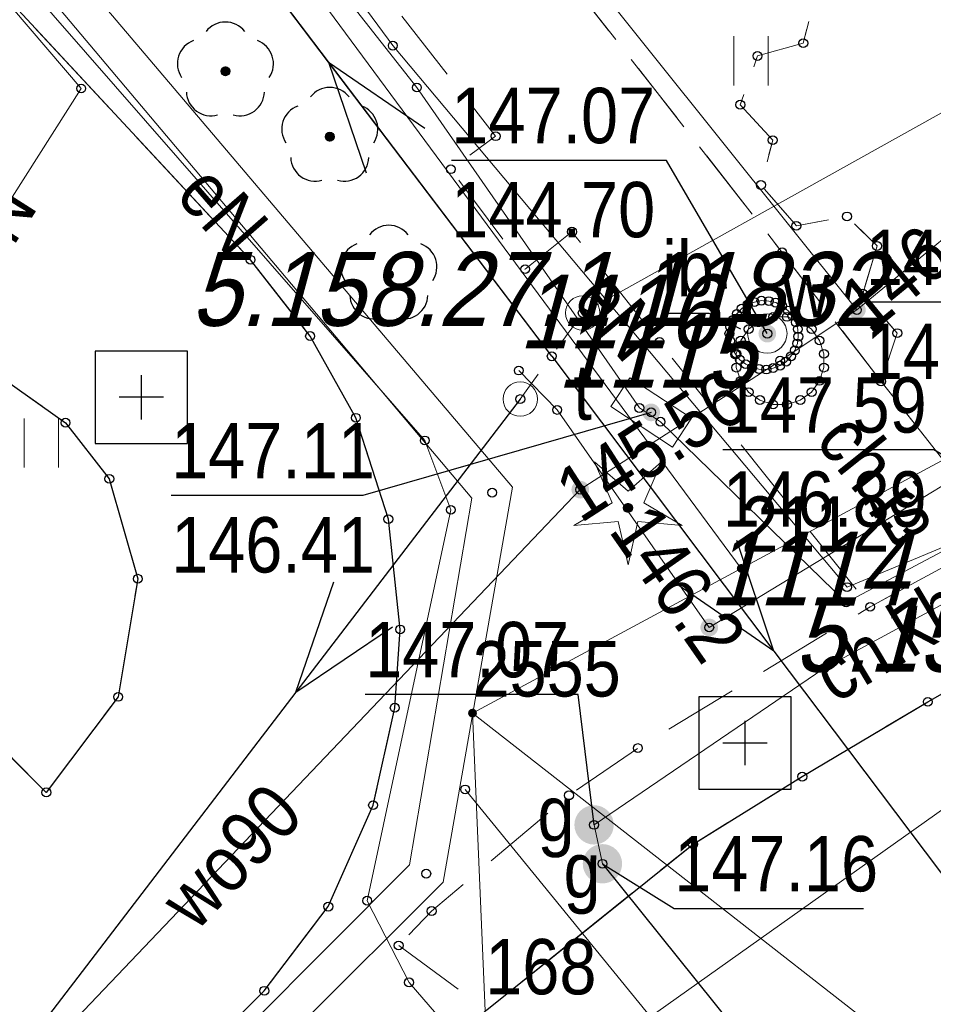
# Model space of a CAD drawing. Header units: metres. Extents: x 5548743 to 5556416, y 5707500 to 5714000.
# Tile 212 of 244: x 5554399 to 5554417, y 5710511 to 5710531. Entities that reach past the tile are written whole.
import ezdxf
from ezdxf.enums import TextEntityAlignment as Align

# ---------------------------------------------------------------- set-up
doc = ezdxf.new("R2010")
doc.units = ezdxf.units.M
for name, pattern in [('1.5_0.75', [2.25, 1.5, -0.75]), ('2.25_0.75', [3, 2.25, -0.75]), ('219-1000', [0]), ('suep_nn_1000', [0]), ('supp_1000', [1.25, 0.625, -0.625])]:
    doc.linetypes.add(name, pattern=pattern)
doc.layers.get('0').update_dxf_attribs({"color": 2, "lineweight": 5})
doc.styles.get("Standard").update_dxf_attribs({"font": 'Working1250', "width": 0.75})
doc.linetypes.add('otdn_1000', pattern='A,7,0,[21,ksztalty.shx,S=0.7,R=0,X=0,Y=0]', length=7)

# ---------------------------------------------------------------- blocks, each defined once
blk = doc.blocks.new('203')
at = {"linetype": 'Continuous', "lineweight": 0}
h = blk.add_hatch(color=0, dxfattribs=at)
edge = h.paths.add_edge_path()
edge.add_arc((0, 0), 0.09, 0, 360)
blk = doc.blocks.new('TU04')
at = {"color": 0, "linetype": 'Continuous', "lineweight": 13}
for p, q in [((0, 0), (0, 1)), ((0.7, 0), (0.7, 1))]:
    blk.add_line(p, q, dxfattribs=at)
blk = doc.blocks.new('PW01')
at = {"linetype": 'Continuous', "lineweight": 13}
h = blk.add_hatch(color=0, dxfattribs=at)
edge = h.paths.add_edge_path()
edge.add_arc((0, 0), 0.18, 0, 360)
blk = doc.blocks.new('SUEP1')
at = {"color": 0, "linetype": 'Continuous'}
for p, q in [((7.5, 0), (5.25, 0.75)), ((22.5, 0), (20.25, 0.75)), ((0, 0), (7.5, 0)), ((7.5, 0), (5.25, -0.75)), ((7.5, 0), (22.5, 0)), ((22.5, 0), (20.25, -0.75))]:
    blk.add_line(p, q, dxfattribs=at)
blk = doc.blocks.new('US25')
at = {"linetype": 'Continuous', "lineweight": 13}
h = blk.add_hatch(color=0, dxfattribs=at)
edge = h.paths.add_edge_path()
edge.add_arc((0, 0), 0.4, 0, 360)
blk = doc.blocks.new('SM05')
at = {"color": 0, "linetype": 'Continuous', "lineweight": 13}
blk.add_circle((0, 0), 0.35, dxfattribs=at)
blk = doc.blocks.new('OP021')
at = {"linetype": 'Continuous', "lineweight": 13}
h = blk.add_hatch(color=0, dxfattribs=at)
edge = h.paths.add_edge_path()
edge.add_arc((0, 0), 0.1, 0, 360)
at = {"color": 0, "linetype": 'Continuous', "lineweight": -3}
for centre, start, end in [((0, 0.5), 38.316, 141.684), ((-0.476, 0.154), 110.388, 213.756), ((0.476, 0.154), 326.244, 69.612), ((-0.294, -0.404), 182.272, 285.64), ((0.294, -0.404), 254.36, 357.728), ((0.294, -0.404), 254.36, 357.728)]:
    blk.add_arc(centre, 0.5, start, end, dxfattribs=at)
blk = doc.blocks.new('OP011')
at = {"linetype": 'Continuous', "lineweight": 13}
h = blk.add_hatch(color=0, dxfattribs=at)
edge = h.paths.add_edge_path()
edge.add_arc((0, 0), 0.1, 0, 360)
at = {"color": 0, "linetype": 'Continuous', "lineweight": 13}
for p, q in [((-0.324, 0.105), (-0.679, 0.935)), ((-0.679, 0.935), (0, 0.341)), ((0, 0.341), (0.679, 0.935)), ((0.679, 0.935), (0.324, 0.105)), ((-1.099, -0.357), (-0.324, 0.105)), ((0.324, 0.105), (1.099, -0.357)), ((-0.2, -0.275), (-1.099, -0.357)), ((-0.2, -0.275), (0, -1.155)), ((0, -1.155), (0.2, -0.275)), ((1.099, -0.357), (0.2, -0.275))]:
    blk.add_line(p, q, dxfattribs=at)
blk = doc.blocks.new('US20')
at = {"color": 0, "linetype": 'Continuous', "lineweight": 13}
for p, q in [((-0.75, -0.35), (-0.75, 0.35)), ((-0.75, 0.35), (0.75, 0.35)), ((0.75, -0.35), (0.75, 0.35)), ((-0.75, -0.35), (0.75, -0.35))]:
    blk.add_line(p, q, dxfattribs=at)
blk = doc.blocks.new('US22')
at = {"color": 0, "linetype": 'Continuous', "lineweight": 0}
blk.add_circle((0, 0), 0.4, dxfattribs=at)
blk = doc.blocks.new('PIKIETAW1891')
at = {"color": 0}
blk.add_circle((0, 0), 0.09, dxfattribs=at)
blk = doc.blocks.new('OSSP')
at = {"color": 0}
for p, q in [((-0.939, 0.938), (-0.939, -0.938)), ((-0.939, 0.938), (-0.939, -0.938)), ((0.936, 0.938), (-0.939, 0.938)), ((0.936, 0.938), (-0.939, 0.938)), ((0.936, -0.938), (0.936, 0.938)), ((0.936, -0.938), (0.936, 0.938)), ((0, -0.45), (0, 0.45)), ((0, -0.45), (0, 0.45)), ((0.45, 0), (-0.45, 0)), ((0.45, 0), (-0.45, 0)), ((-0.939, -0.938), (0.936, -0.938)), ((-0.939, -0.938), (0.936, -0.938))]:
    blk.add_line(p, q, dxfattribs=at)

msp = doc.modelspace()

# ---------------------------------------------------------------- linework, layer by layer
at = {"layer": '218-kontur użytku gruntowego', "color": 3, "linetype": 'CONTINUOUS', "lineweight": 18, "flags": 128}
for points in [[(5554413.41, 5710519.89), (5554397.9, 5710540.87)], [(5554397.9, 5710540.87), (5554413.41, 5710519.89)], [(5554413.41, 5710519.89), (5554450.09, 5710539.61)], [(5554450.09, 5710539.61), (5554413.41, 5710519.89)], [(5554407.95, 5710516.95), (5554413.41, 5710519.89)], [(5554413.41, 5710519.89), (5554407.95, 5710516.95)], [(5554408.21, 5710510.9), (5554407.95, 5710516.95)], [(5554407.95, 5710516.95), (5554408.21, 5710510.9)]]:
    msp.add_lwpolyline(points, dxfattribs=at)
at = {"layer": '219-działka ewidencyjna', "color": 7, "linetype": '219-1000', "lineweight": 18, "flags": 128}
for points in [[(5554397.9, 5710540.87), (5554413.41, 5710519.89)], [(5554450.09, 5710539.61), (5554413.41, 5710519.89)], [(5554413.41, 5710519.89), (5554407.95, 5710516.95)], [(5554407.95, 5710516.95), (5554408.21, 5710510.9)], [(5554407.95, 5710516.95), (5554421.11, 5710506.67)]]:
    msp.add_lwpolyline(points, dxfattribs=at)
at = {"layer": 'chodnik', "color": 7, "linetype": '1.5_0.75', "lineweight": 18, "flags": 128}
for points in [[(5554409.6, 5710545.62), (5554415.1, 5710548.81), (5554424.57, 5710554.26), (5554423.48, 5710556.08), (5554421.45, 5710554.89), (5554419.97, 5710557.46), (5554419.57, 5710558.15), (5554416.73, 5710556.51), (5554417.08, 5710555.92), (5554418.62, 5710553.3), (5554415.59, 5710551.64), (5554414.79, 5710552.95), (5554411.31, 5710550.93), (5554410.54, 5710552.2), (5554410.21, 5710552.76), (5554407.17, 5710551.01), (5554407.6, 5710550.29), (5554409.1, 5710547.77), (5554402.53, 5710543.98), (5554402, 5710544.89), (5554401.03, 5710544.35), (5554386.59, 5710567.79), (5554374.1, 5710581.99), (5554358.19, 5710600.16), (5554356.05, 5710597.82), (5554384.2, 5710565.77), (5554398.04, 5710543.15), (5554393.98, 5710542.22), (5554393.69, 5710541.86), (5554394.87, 5710540.63), (5554399, 5710541.59), (5554401.02, 5710538.25), (5554402.9, 5710535.82), (5554401.94, 5710535.09), (5554403.5, 5710533.11), (5554404.4, 5710533.82), (5554408.42, 5710528.67), (5554407.51, 5710528), (5554409.02, 5710525.97), (5554409.97, 5710526.73), (5554411.75, 5710524.49), (5554416.03, 5710519.11), (5554418.7, 5710520.56), (5554418.31, 5710521.08), (5554416.25, 5710523.69), (5554414.24, 5710526.31), (5554408.62, 5710533.5), (5554406.48, 5710536.28), (5554403.82, 5710539.7), (5554402.71, 5710541.62)], [(5554416.25, 5710523.69), (5554418.31, 5710521.08), (5554418.67, 5710522.47), (5554419.62, 5710522.66), (5554419.96, 5710523.65), (5554420.91, 5710523.88), (5554421.2, 5710524.77), (5554422.2, 5710524.98), (5554422.57, 5710526.02), (5554423, 5710526.28), (5554422.56, 5710527.53), (5554422.21, 5710528.72), (5554422.02, 5710529.61), (5554421.77, 5710529.57), (5554421.44, 5710528.53), (5554420.47, 5710528.35), (5554419.81, 5710529.04), (5554418.81, 5710528.84), (5554418.15, 5710529.53), (5554418.42, 5710530.5), (5554419.35, 5710530.72), (5554419.67, 5710531.68), (5554418.95, 5710532.49), (5554419.29, 5710533.47), (5554420.27, 5710533.65), (5554420.91, 5710532.95), (5554421.91, 5710533.16), (5554422.21, 5710534.11), (5554421.54, 5710534.91), (5554421.77, 5710535.86), (5554422.76, 5710536.09), (5554423.1, 5710537.09), (5554424.01, 5710537.29), (5554424.79, 5710536.43), (5554425.05, 5710536.67), (5554426.14, 5710537.52), (5554426.31, 5710537.61), (5554425.25, 5710538.62), (5554425.53, 5710539.51), (5554426.47, 5710539.7), (5554426.78, 5710540.65), (5554426.1, 5710541.44), (5554425.08, 5710541.22), (5554424.42, 5710541.96), (5554424.73, 5710542.88), (5554424.04, 5710543.64), (5554423.01, 5710543.39), (5554422.67, 5710542.45), (5554421.72, 5710542.21), (5554421.06, 5710542.9), (5554421.3, 5710543.86), (5554420.73, 5710544.48), (5554421.07, 5710545.43), (5554420.37, 5710546.19), (5554419.36, 5710545.95), (5554419.01, 5710544.97), (5554418.05, 5710544.73), (5554417.41, 5710545.45), (5554417.69, 5710546.4), (5554416.95, 5710547.19), (5554415.94, 5710546.93), (5554415.31, 5710547.69), (5554415.49, 5710548.3), (5554415.1, 5710548.81), (5554409.6, 5710545.62), (5554409.85, 5710545.29), (5554409.61, 5710544.58), (5554410.32, 5710543.84), (5554410.11, 5710542.98), (5554409.12, 5710542.67), (5554408.87, 5710541.88), (5554407.93, 5710541.56), (5554407.56, 5710540.65), (5554406.63, 5710540.37), (5554406.32, 5710539.35), (5554407.01, 5710538.56), (5554408, 5710538.75), (5554408.63, 5710538.15), (5554408.4, 5710537.11), (5554406.64, 5710536.67), (5554406.48, 5710536.28), (5554408.62, 5710533.5), (5554409.27, 5710533.64), (5554409.59, 5710534.56), (5554410.45, 5710534.8), (5554411.15, 5710534.11), (5554412.14, 5710534.31), (5554412.82, 5710533.65), (5554412.59, 5710532.68), (5554413.31, 5710531.94), (5554414.26, 5710532.12), (5554414.9, 5710531.46), (5554414.67, 5710530.56), (5554413.74, 5710530.3), (5554413.39, 5710529.31), (5554414.05, 5710528.59), (5554413.81, 5710527.68), (5554414.53, 5710526.85), (5554415.56, 5710527.04), (5554416.17, 5710526.44), (5554415.88, 5710525.47), (5554416.58, 5710524.67)], [(5554406.45, 5710512.23), (5554408.24, 5710510.92), (5554412.43, 5710514.29), (5554414.65, 5710515.66), (5554417.2, 5710517.18), (5554421.57, 5710519.67), (5554422.19, 5710520.04), (5554423.27, 5710523.12), (5554418.7, 5710520.56), (5554416.03, 5710519.11), (5554411.31, 5710516.24), (5554409.91, 5710515.28), (5554407.12, 5710512.93)]]:
    msp.add_lwpolyline(points, close=True, dxfattribs=at)
at = {"layer": 'inna budowla', "color": 7, "linetype": 'CONTINUOUS', "lineweight": 18, "flags": 128}
msp.add_lwpolyline([(5554413.38, 5710524.13), (5554413.5, 5710524.04), (5554413.63, 5710523.97), (5554413.77, 5710523.94), (5554413.92, 5710523.93), (5554414.06, 5710523.96), (5554414.2, 5710524.01), (5554414.32, 5710524.09), (5554414.42, 5710524.2), (5554414.5, 5710524.32), (5554414.55, 5710524.46), (5554414.57, 5710524.6), (5554414.56, 5710524.75), (5554414.52, 5710524.89), (5554414.45, 5710525.02), (5554414.36, 5710525.13), (5554414.24, 5710525.22), (5554414.11, 5710525.29), (5554413.97, 5710525.32), (5554413.82, 5710525.33), (5554413.68, 5710525.3), (5554413.54, 5710525.25), (5554413.42, 5710525.17), (5554413.32, 5710525.06), (5554413.24, 5710524.94), (5554413.19, 5710524.8), (5554413.17, 5710524.66), (5554413.18, 5710524.51), (5554413.22, 5710524.37), (5554413.29, 5710524.24)], close=True, dxfattribs=at)
at = {"layer": 'inna budowla-Atr17', "color": 7, "flags": 128}
msp.add_lwpolyline([(5554413.4, 5710524.75), (5554412.76, 5710525.07), (5554411.801, 5710525.07)], dxfattribs=at)
at = {"layer": 'jezdnia', "color": 7, "linetype": '2.25_0.75', "lineweight": 18, "flags": 128}
for points in [[(5554412.43, 5710514.29), (5554408.24, 5710510.92), (5554418.66, 5710508.44), (5554419.59, 5710509.15), (5554420.38, 5710509.5), (5554421.46, 5710509.6), (5554422.36, 5710509.47), (5554423.16, 5710509.24), (5554423.89, 5710508.85), (5554424.46, 5710508.45), (5554428.69, 5710502.64), (5554439.05, 5710488.34), (5554439.27, 5710487.75), (5554439.32, 5710487.1), (5554439.14, 5710486.55), (5554438.1, 5710485.76), (5554437.65, 5710485.71), (5554436.85, 5710485.85), (5554441.68, 5710479.01), (5554444.19, 5710480.86), (5554442.45, 5710483.36), (5554443.47, 5710484.11), (5554467.28, 5710501.44), (5554488.48, 5710516.77), (5554505.22, 5710528.95), (5554521.64, 5710540.81), (5554534.16, 5710549.88), (5554542.28, 5710555.84), (5554542.73, 5710556.08), (5554548.69, 5710558.31), (5554550.14, 5710558.79), (5554550.8, 5710559.03), (5554551.51, 5710559.12), (5554552.37, 5710559.08), (5554553.78, 5710558.9), (5554554.78, 5710558.61), (5554555.64, 5710558.2), (5554556.75, 5710557.41), (5554557.27, 5710556.62), (5554557.72, 5710555.64), (5554562.19, 5710557.43), (5554562.14, 5710560.52), (5554558, 5710570.33), (5554557.22, 5710570.54), (5554556.66, 5710571.02), (5554556.14, 5710571.5), (5554555.73, 5710572.18), (5554551.34, 5710570.77), (5554551.5, 5710569.95), (5554551.48, 5710569.22), (5554551.26, 5710568.27), (5554550.9, 5710567.4), (5554550.49, 5710566.63), (5554550, 5710565.93), (5554549.32, 5710565.24), (5554547.89, 5710564.5), (5554545.11, 5710563.32), (5554541.28, 5710561.94), (5554534.34, 5710559.41), (5554531.12, 5710560.98), (5554521.77, 5710557.63), (5554514.14, 5710555.67), (5554512.15, 5710552.94), (5554509.31, 5710551.99), (5554508.96, 5710551.99), (5554508.15, 5710552.25), (5554507.64, 5710552.54), (5554506.95, 5710553.08), (5554506.33, 5710553.74), (5554505.62, 5710554.6), (5554504.27, 5710557.08), (5554503.76, 5710559.81), (5554500.07, 5710560.85), (5554495.64, 5710558.86), (5554496.41, 5710557.66), (5554496.92, 5710556.29), (5554497.23, 5710555.1), (5554497.4, 5710553.9), (5554497.47, 5710552.1), (5554497.29, 5710550.89), (5554497.03, 5710549.78), (5554496.59, 5710548.91), (5554496.04, 5710547.96), (5554495.73, 5710547.56), (5554494.8, 5710547.25), (5554491.67, 5710548.63), (5554486.93, 5710547.1), (5554485.39, 5710546.56), (5554480.26, 5710544.86), (5554478.27, 5710541.32), (5554476.06, 5710540.6), (5554472.16, 5710539.33), (5554470.22, 5710538.71), (5554468.48, 5710538.32), (5554467.02, 5710538.21), (5554465.68, 5710538.2), (5554464.68, 5710538.33), (5554463.62, 5710538.55), (5554462.32, 5710538.98), (5554460.78, 5710539.89), (5554459.64, 5710540.79), (5554459.04, 5710541.45), (5554456.35, 5710545.55), (5554450.55, 5710542.97), (5554450.88, 5710541.78), (5554451.08, 5710540.23), (5554451.01, 5710538.73), (5554450.66, 5710537.42), (5554450.07, 5710535.93), (5554449.39, 5710534.73), (5554448.6, 5710533.68), (5554447.4, 5710532.83), (5554442.88, 5710530.78), (5554440.1, 5710529.43), (5554437.5, 5710528.21), (5554433.01, 5710525.89), (5554428.59, 5710523.58), (5554424.16, 5710521.11), (5554422.19, 5710520.04), (5554421.57, 5710519.67), (5554417.2, 5710517.18), (5554414.65, 5710515.66)], [(5554349.2, 5710506.12), (5554347.79, 5710504.73), (5554345.62, 5710502.56), (5554346.13, 5710502.05), (5554355.97, 5710492.22), (5554356.42, 5710491.77), (5554357.25, 5710490.94), (5554357.4, 5710490.79), (5554370.91, 5710477.32), (5554371.36, 5710476.91), (5554371.82, 5710476.4), (5554372.76, 5710474.83), (5554373.11, 5710473.91), (5554373.2, 5710473.08), (5554373.16, 5710472.16), (5554372.84, 5710471.07), (5554380.83, 5710483.08), (5554379.04, 5710481.37), (5554377.53, 5710480.89), (5554376.56, 5710481.41), (5554376.24, 5710482.57), (5554376.67, 5710483.77), (5554377.63, 5710485.24), (5554385.64, 5710493.3), (5554395.08, 5710502.7), (5554403.72, 5710511.31), (5554405.02, 5710513.02), (5554405.93, 5710515.08), (5554406.37, 5710517.06), (5554406.48, 5710518.65), (5554406.24, 5710520.89), (5554405.58, 5710522.95), (5554404.65, 5710524.61), (5554403.44, 5710526.16), (5554392.39, 5710538.04), (5554372.75, 5710518.44), (5554376.17, 5710514.97), (5554392.24, 5710522.41), (5554393.4, 5710523.56), (5554394.6, 5710524.09), (5554396.56, 5710524.32), (5554398.18, 5710523.91), (5554399.68, 5710522.85), (5554400.57, 5710521.71), (5554401.15, 5710519.68), (5554400.75, 5710517.28), (5554399.29, 5710515.34), (5554392.24, 5710522.41), (5554376.17, 5710514.97), (5554372.41, 5710511.24), (5554366.42, 5710496.69), (5554373.52, 5710489.64), (5554373.15, 5710489.18), (5554371.8, 5710488.35), (5554370.28, 5710488.03), (5554368.28, 5710488.18), (5554366.06, 5710489.38), (5554365.07, 5710490.8), (5554364.6, 5710492.63), (5554364.77, 5710494.14), (5554365.27, 5710495.3), (5554365.72, 5710495.96), (5554366.42, 5710496.69), (5554372.41, 5710511.24), (5554368.95, 5710514.67), (5554354.7, 5710500.51), (5554353.45, 5710501.86)]]:
    msp.add_lwpolyline(points, close=True, dxfattribs=at)
at = {"layer": 'komora podziemna', "color": 5, "linetype": 'CONTINUOUS', "lineweight": 18, "flags": 128}
msp.add_lwpolyline([(5554414.84, 5710524.75), (5554415, 5710524.52), (5554415.09, 5710524.25), (5554415.09, 5710523.97), (5554415, 5710523.7), (5554414.84, 5710523.47), (5554414.61, 5710523.31), (5554414.34, 5710523.22), (5554414.06, 5710523.22), (5554413.79, 5710523.31), (5554413.56, 5710523.47), (5554413.4, 5710523.7), (5554413.31, 5710523.97), (5554413.31, 5710524.25), (5554413.4, 5710524.52), (5554413.56, 5710524.75), (5554413.79, 5710524.91), (5554414.06, 5710525), (5554414.34, 5710525), (5554414.61, 5710524.91)], close=True, dxfattribs=at)
at = {"layer": 'krawężnik', "color": 7, "linetype": 'CONTINUOUS', "lineweight": 25, "flags": 128}
for points in [[(5554408.24, 5710510.92), (5554412.43, 5710514.29), (5554414.65, 5710515.66), (5554417.2, 5710517.18), (5554421.57, 5710519.67), (5554422.19, 5710520.04), (5554424.16, 5710521.11), (5554428.59, 5710523.58), (5554433.01, 5710525.89), (5554437.5, 5710528.21), (5554440.1, 5710529.43), (5554442.88, 5710530.78), (5554447.4, 5710532.83), (5554448.6, 5710533.68), (5554449.39, 5710534.73), (5554450.07, 5710535.93), (5554450.66, 5710537.42), (5554451.01, 5710538.73), (5554451.08, 5710540.23), (5554450.88, 5710541.78), (5554450.55, 5710542.97)], [(5554408.24, 5710510.92), (5554397.54, 5710501.36), (5554389.3, 5710493.54), (5554381.69, 5710484.46), (5554380.83, 5710483.08), (5554379.04, 5710481.37), (5554377.53, 5710480.89), (5554376.56, 5710481.41), (5554376.24, 5710482.57), (5554376.67, 5710483.77), (5554377.63, 5710485.24), (5554385.64, 5710493.3), (5554395.08, 5710502.7), (5554403.72, 5710511.31), (5554405.02, 5710513.02), (5554405.93, 5710515.08), (5554406.37, 5710517.06), (5554406.48, 5710518.65), (5554406.24, 5710520.89), (5554405.58, 5710522.95), (5554404.65, 5710524.61), (5554403.44, 5710526.16), (5554392.39, 5710538.04)]]:
    msp.add_lwpolyline(points, dxfattribs=at)
msp.add_lwpolyline([(5554392.24, 5710522.41), (5554393.4, 5710523.56), (5554394.6, 5710524.09), (5554396.56, 5710524.32), (5554398.18, 5710523.91), (5554399.68, 5710522.85), (5554400.57, 5710521.71), (5554401.15, 5710519.68), (5554400.75, 5710517.28), (5554399.29, 5710515.34)], close=True, dxfattribs=at)
at = {"layer": 'obudowa ochronna przewodu', "color": 7, "linetype": 'CONTINUOUS', "lineweight": 25, "flags": 128}
msp.add_lwpolyline([(5554410.59, 5710513.89), (5554417.1, 5710505.78)], dxfattribs=at)
at = {"layer": 'przewód elektroenergetyczny niskiego napięcia', "color": 1, "linetype": 'suep_nn_1000', "lineweight": 18, "flags": 128}
for points in [[(5554409.56, 5710524.2), (5554376.77, 5710567.41)], [(5554436.01, 5710489.1), (5554409.56, 5710524.2)], [(5554384.83, 5710491.86), (5554408.92, 5710523.33)]]:
    msp.add_lwpolyline(points, dxfattribs=at)
at = {"layer": 'przewód elektroenergetyczny podziemny', "color": 1, "linetype": 'CONTINUOUS', "lineweight": 18, "flags": 128}
for points in [[(5554402.54, 5710535.66), (5554406.33, 5710530.51), (5554415.56, 5710519.51), (5554418.79, 5710520.86), (5554419.18, 5710520.89), (5554421.39, 5710522.43), (5554437.3, 5710530.65), (5554442.05, 5710532.83), (5554442.28, 5710533.22), (5554447.43, 5710536.26)], [(5554410.19, 5710525.08), (5554423.02, 5710532.24), (5554431.49, 5710531.47), (5554436.96, 5710534.44)], [(5554398.57, 5710534.4), (5554397.16, 5710532.96), (5554400, 5710529.64), (5554394.88, 5710521.59), (5554379.16, 5710506.32), (5554368.13, 5710494.92)], [(5554398.57, 5710534.4), (5554397.55, 5710533.28), (5554406.98, 5710522.49), (5554407.51, 5710521.08), (5554405.81, 5710513.14), (5554406.66, 5710511.48), (5554415.71, 5710501)]]:
    msp.add_lwpolyline(points, dxfattribs=at)
at = {"layer": 'przewód gazowy', "color": 40, "linetype": 'CONTINUOUS', "lineweight": 18, "flags": 128}
msp.add_lwpolyline([(5554458.63, 5710544.72), (5554458.1, 5710544.34), (5554451.6, 5710539.31), (5554451.16, 5710539.12), (5554449.01, 5710537.31), (5554447.71, 5710535.78), (5554439.6, 5710531.12), (5554415.09, 5710517.86), (5554410.42, 5710514.68), (5554410.59, 5710513.89), (5554417.1, 5710505.78)], dxfattribs=at)
msp.add_lwpolyline([(5554458.63, 5710544.72), (5554458.1, 5710544.34), (5554451.6, 5710539.31), (5554451.16, 5710539.12), (5554449.01, 5710537.31), (5554447.71, 5710535.78), (5554439.6, 5710531.12), (5554415.09, 5710517.86), (5554410.42, 5710514.68), (5554410.59, 5710513.89), (5554417.1, 5710505.78)], dxfattribs=at)
at = {"layer": 'przewód telekomunikacyjny podziemny', "color": 30, "linetype": 'CONTINUOUS', "lineweight": 18, "flags": 128}
for points in [[(5554451.62, 5710615.26), (5554451.25, 5710615.01), (5554445.5, 5710612.03), (5554439.88, 5710609.43), (5554431.8, 5710606.18), (5554420.5, 5710599.89), (5554413.04, 5710595.05), (5554418.43, 5710587.27), (5554421.85, 5710580.69), (5554423.62, 5710578.89), (5554425.07, 5710576.9), (5554428.95, 5710571.78), (5554432.09, 5710567.46), (5554439.67, 5710557.33), (5554446.17, 5710546.45), (5554449.55, 5710541.81), (5554450.74, 5710539.67), (5554440.28, 5710534.28), (5554434.87, 5710531.22), (5554426.77, 5710526.7), (5554421.99, 5710524.3), (5554412.76, 5710518.69), (5554409.67, 5710523.11), (5554408.89, 5710523.91)], [(5554374.01, 5710454.75), (5554369.95, 5710464.56), (5554368.86, 5710465.36), (5554380.31, 5710483.95), (5554389.55, 5710494.24), (5554395.67, 5710499.5), (5554427.9, 5710522.38), (5554455.78, 5710532.81), (5554483.92, 5710541.5), (5554524.38, 5710553.96), (5554539.21, 5710559.79), (5554555.97, 5710566.98), (5554585.2, 5710580.72), (5554598.19, 5710584.52), (5554607.28, 5710586.33), (5554615.01, 5710584.66), (5554643.84, 5710573.06)], [(5554421.13, 5710522.34), (5554419.39, 5710521.28), (5554419.01, 5710521.04), (5554415.54, 5710519.2), (5554411.77, 5710522.87), (5554411.34, 5710523.15), (5554406.82, 5710529.66), (5554402.62, 5710535)]]:
    msp.add_lwpolyline(points, dxfattribs=at)
at = {"layer": 'przewód wodociągowy', "color": 5, "linetype": 'CONTINUOUS', "lineweight": 18, "flags": 128}
for points in [[(5554384.76, 5710565.55), (5554389.21, 5710558.29), (5554415.76, 5710525.14)], [(5554426.68, 5710533.94), (5554425.86, 5710533.44), (5554415.76, 5710525.14)], [(5554415.76, 5710525.14), (5554414.2, 5710524.11), (5554410.14, 5710521.49), (5554393.23, 5710503.76), (5554370.94, 5710480.31)], [(5554407.8, 5710515.4), (5554422.42, 5710497.47), (5554424.43, 5710485.17)]]:
    msp.add_lwpolyline(points, dxfattribs=at)
at = {"layer": 'rzedna-Atr2', "color": 7, "flags": 128}
for points in [[(5554413.94, 5710524.66), (5554411.89, 5710528.18), (5554407.52, 5710528.18)], [(5554421.13, 5710526.87), (5554420.31, 5710525.3), (5554415.94, 5710525.3)], [(5554411.58, 5710523.06), (5554405.72, 5710521.37), (5554401.828, 5710521.37)], [(5554419.14, 5710521.25), (5554417.32, 5710522.3), (5554413.037, 5710522.3)], [(5554410.42, 5710514.68), (5554410.1, 5710517.33), (5554405.77, 5710517.33)], [(5554410.59, 5710513.89), (5554412.05, 5710512.98), (5554415.894, 5710512.98)]]:
    msp.add_lwpolyline(points, dxfattribs=at)
at = {"layer": 'słup przewodów napowietrznych', "color": 7, "linetype": 'supp_1000', "lineweight": 18, "flags": 128}
msp.add_lwpolyline([(5554408.92, 5710523.33), (5554410.19, 5710525.08)], dxfattribs=at)
at = {"layer": 'trawnik', "color": 7, "linetype": '1.5_0.75', "lineweight": 18, "flags": 128}
for points in [[(5554416.25, 5710523.69), (5554416.58, 5710524.67), (5554415.88, 5710525.47), (5554416.17, 5710526.44), (5554415.56, 5710527.04), (5554414.53, 5710526.85), (5554413.81, 5710527.68), (5554414.05, 5710528.59), (5554413.39, 5710529.31), (5554413.74, 5710530.3), (5554414.67, 5710530.56), (5554414.9, 5710531.46), (5554414.26, 5710532.12), (5554413.31, 5710531.94), (5554412.59, 5710532.68), (5554412.82, 5710533.65), (5554412.14, 5710534.31), (5554411.15, 5710534.11), (5554410.45, 5710534.8), (5554409.59, 5710534.56), (5554409.27, 5710533.64), (5554408.62, 5710533.5), (5554414.24, 5710526.31)], [(5554399.29, 5710515.34), (5554400.75, 5710517.28), (5554401.15, 5710519.68), (5554400.57, 5710521.71), (5554399.68, 5710522.85), (5554398.18, 5710523.91), (5554396.56, 5710524.32), (5554394.6, 5710524.09), (5554393.4, 5710523.56), (5554392.24, 5710522.41)]]:
    msp.add_lwpolyline(points, close=True, dxfattribs=at)
at = {"layer": 'ściana oporowa (linia)', "color": 0, "lineweight": 18}
for p, q in [((5554393.657, 5710539.346), (5554408.761, 5710521.542)), ((5554408.761, 5710521.542), (5554407.352, 5710513.513)), ((5554407.352, 5710513.513), (5554399.407, 5710505.593))]:
    msp.add_line(p, q, dxfattribs=at)
at = {"layer": 'ściana oporowa (linia)', "color": 0, "linetype": 'otdn_1000', "lineweight": 18}
for p, q in [((5554393.123, 5710538.894), (5554407.939, 5710521.318)), ((5554407.939, 5710521.318), (5554406.668, 5710513.867)), ((5554406.668, 5710513.867), (5554398.913, 5710506.087))]:
    msp.add_line(p, q, dxfattribs=at)

# ---------------------------------------------------------------- block references
at = {"layer": '203-punkt graniczny', "color": 7, "linetype": 'CONTINUOUS', "lineweight": 18}
for p in [(5554413.41, 5710519.89), (5554407.95, 5710516.95)]:
    msp.add_blockref('203', p, dxfattribs=at)
at = {"layer": 'drzewo iglaste', "color": 94, "linetype": 'CONTINUOUS', "lineweight": 18}
msp.add_blockref('OP011', (5554411.11, 5710521.12), dxfattribs=at)
at = {"layer": 'drzewo liściaste', "color": 94, "linetype": 'CONTINUOUS', "lineweight": 18}
for p in [(5554402.93, 5710529.99), (5554405.05, 5710528.66), (5554406.25, 5710525.86)]:
    msp.add_blockref('OP021', p, dxfattribs=at)
at = {"layer": 'przewód elektroenergetyczny niskiego napięcia', "color": 1, "linetype": 'CONTINUOUS', "lineweight": 18}
for p, rotation in [((5554409.56, 5710524.2), 127.193), ((5554409.56, 5710524.2), 307), ((5554408.92, 5710523.33), 232.566)]:
    msp.add_blockref('SUEP1', p, dxfattribs=dict(at, rotation=rotation))
at = {"layer": 'Punkt roboczy BDOT GESUT K1', "color": 6, "linetype": 'CONTINUOUS', "lineweight": 18}
for p in [(5554414.67, 5710530.56), (5554414.67, 5710530.56), (5554406.33, 5710530.51), (5554413.74, 5710530.3), (5554413.74, 5710530.3), (5554402.93, 5710529.99), (5554400, 5710529.64), (5554406.82, 5710529.66), (5554413.39, 5710529.31), (5554413.39, 5710529.31), (5554405.05, 5710528.66), (5554408.42, 5710528.67), (5554414.05, 5710528.59), (5554414.05, 5710528.59), (5554407.51, 5710528), (5554413.81, 5710527.68), (5554413.81, 5710527.68), (5554415.56, 5710527.04), (5554415.56, 5710527.04), (5554414.53, 5710526.85), (5554414.53, 5710526.85), (5554409.97, 5710526.73), (5554416.17, 5710526.44), (5554416.17, 5710526.44), (5554403.44, 5710526.16), (5554403.44, 5710526.16), (5554414.24, 5710526.31), (5554414.24, 5710526.31), (5554409.02, 5710525.97), (5554406.25, 5710525.86), (5554415.88, 5710525.47), (5554415.88, 5710525.47), (5554413.42, 5710525.17), (5554413.54, 5710525.25), (5554413.68, 5710525.3), (5554413.82, 5710525.33), (5554413.97, 5710525.32), (5554414.11, 5710525.29), (5554414.24, 5710525.22), (5554410.19, 5710525.08), (5554410.19, 5710525.08), (5554413.32, 5710525.06), (5554414.06, 5710525), (5554414.34, 5710525), (5554414.36, 5710525.13), (5554414.45, 5710525.02), (5554415.76, 5710525.14), (5554415.76, 5710525.14), (5554415.76, 5710525.14), (5554415.76, 5710525.14), (5554413.19, 5710524.8), (5554413.24, 5710524.94), (5554413.56, 5710524.75), (5554413.79, 5710524.91), (5554414.52, 5710524.89), (5554414.56, 5710524.75), (5554414.61, 5710524.91), (5554414.84, 5710524.75), (5554404.65, 5710524.61), (5554404.65, 5710524.61), (5554413.17, 5710524.66), (5554413.94, 5710524.66), (5554413.94, 5710524.66), (5554414.57, 5710524.6), (5554416.58, 5710524.67), (5554416.58, 5710524.67), (5554411.75, 5710524.49), (5554413.18, 5710524.51), (5554413.22, 5710524.37), (5554413.4, 5710524.52), (5554414.55, 5710524.46), (5554415, 5710524.52), (5554409.56, 5710524.2), (5554409.56, 5710524.2), (5554413.29, 5710524.24), (5554413.31, 5710524.25), (5554414.42, 5710524.2), (5554414.5, 5710524.32), (5554415.09, 5710524.25), (5554413.31, 5710523.97), (5554413.38, 5710524.13), (5554413.5, 5710524.04), (5554413.63, 5710523.97), (5554414.06, 5710523.96), (5554414.2, 5710524.11), (5554414.2, 5710524.01), (5554414.32, 5710524.09), (5554415.09, 5710523.97), (5554408.89, 5710523.91), (5554413.77, 5710523.94), (5554413.92, 5710523.93), (5554413.4, 5710523.7), (5554415, 5710523.7), (5554416.25, 5710523.69), (5554416.25, 5710523.69), (5554416.25, 5710523.69), (5554413.56, 5710523.47), (5554414.84, 5710523.47), (5554408.92, 5710523.33), (5554408.92, 5710523.33), (5554411.34, 5710523.15), (5554413.79, 5710523.31), (5554414.06, 5710523.22), (5554414.34, 5710523.22), (5554414.61, 5710523.31), (5554405.58, 5710522.95), (5554405.58, 5710522.95), (5554409.67, 5710523.11), (5554411.58, 5710523.06), (5554411.58, 5710523.06), (5554399.68, 5710522.85), (5554399.68, 5710522.85), (5554399.68, 5710522.85), (5554411.77, 5710522.87), (5554406.98, 5710522.49), (5554400.57, 5710521.71), (5554400.57, 5710521.71), (5554400.57, 5710521.71), (5554408.35, 5710521.43), (5554410.14, 5710521.49), (5554410.14, 5710521.49), (5554407.51, 5710521.08), (5554411.11, 5710521.12), (5554406.24, 5710520.89), (5554406.24, 5710520.89), (5554401.15, 5710519.68), (5554401.15, 5710519.68), (5554401.15, 5710519.68), (5554415.56, 5710519.51), (5554415.54, 5710519.2), (5554416.03, 5710519.11), (5554416.03, 5710519.11), (5554406.48, 5710518.65), (5554406.48, 5710518.65), (5554412.76, 5710518.69), (5554412.76, 5710518.69), (5554415.09, 5710517.86), (5554415.09, 5710517.86), (5554400.75, 5710517.28), (5554400.75, 5710517.28), (5554400.75, 5710517.28), (5554417.2, 5710517.18), (5554417.2, 5710517.18), (5554417.2, 5710517.18), (5554406.37, 5710517.06), (5554406.37, 5710517.06), (5554411.31, 5710516.24), (5554414.65, 5710515.66), (5554414.65, 5710515.66), (5554414.65, 5710515.66), (5554407.8, 5710515.4), (5554399.29, 5710515.34), (5554399.29, 5710515.34), (5554399.29, 5710515.34), (5554409.91, 5710515.28), (5554405.93, 5710515.08), (5554405.93, 5710515.08), (5554410.42, 5710514.68), (5554410.42, 5710514.68), (5554410.42, 5710514.68), (5554412.43, 5710514.29), (5554412.43, 5710514.29), (5554412.43, 5710514.29), (5554410.59, 5710513.89), (5554410.59, 5710513.89), (5554410.59, 5710513.89), (5554410.59, 5710513.89), (5554407.01, 5710513.69), (5554405.02, 5710513.02), (5554405.02, 5710513.02), (5554405.81, 5710513.14), (5554407.12, 5710512.93), (5554406.45, 5710512.23), (5554406.66, 5710511.48), (5554403.72, 5710511.31), (5554403.72, 5710511.31)]:
    msp.add_blockref('PIKIETAW1891', p, dxfattribs=at)
at = {"layer": 'rzedna', "color": 5, "linetype": 'CONTINUOUS', "lineweight": 18}
for p in [(5554415.76, 5710525.14), (5554413.94, 5710524.66), (5554410.14, 5710521.49)]:
    msp.add_blockref('PW01', p, dxfattribs=at)
at = {"layer": 'rzedna', "color": 7, "linetype": 'CONTINUOUS', "lineweight": 18}
msp.add_blockref('PW01', (5554411.58, 5710523.06), dxfattribs=at)
at = {"layer": 'rzedna', "color": 30, "linetype": 'CONTINUOUS', "lineweight": 18}
msp.add_blockref('PW01', (5554412.76, 5710518.69), dxfattribs=at)
at = {"layer": 'rzedna', "color": 40, "linetype": 'CONTINUOUS', "lineweight": 18}
for p in [(5554410.42, 5710514.68), (5554410.59, 5710513.89)]:
    msp.add_blockref('PW01', p, dxfattribs=at)
at = {"layer": 'szafa telekomunikacyjna lub kontener', "color": 30, "linetype": 'CONTINUOUS', "lineweight": 18, "rotation": 326.793}
msp.add_blockref('US20', (5554411.58, 5710523.06), dxfattribs=at)
at = {"layer": 'Szczegółowa osnowa geodezyjna pozioma', "color": 7, "linetype": 'CONTINUOUS', "lineweight": 13}
for p in [(5554401.223, 5710523.368), (5554413.487, 5710516.343)]:
    msp.add_blockref('OSSP', p, dxfattribs=at)
at = {"layer": 'słup przewodów napowietrznych', "color": 7, "linetype": 'CONTINUOUS', "lineweight": 18}
for p in [(5554410.19, 5710525.08), (5554408.92, 5710523.33)]:
    msp.add_blockref('SM05', p, dxfattribs=at)
at = {"layer": 'trawnik', "color": 7, "linetype": 'CONTINUOUS', "lineweight": 18}
for p in [(5554413.259, 5710529.703), (5554413.259, 5710529.703), (5554398.839, 5710521.939)]:
    msp.add_blockref('TU04', p, dxfattribs=at)
at = {"layer": 'właz do komory lub kanału - okrągły', "color": 7, "linetype": 'CONTINUOUS', "lineweight": 18}
msp.add_blockref('US22', (5554413.94, 5710524.66), dxfattribs=at)
at = {"layer": 'zasuwa lub zawór', "color": 40, "linetype": 'CONTINUOUS', "lineweight": 18}
for p in [(5554410.42, 5710514.68), (5554410.59, 5710513.89)]:
    msp.add_blockref('US25', p, dxfattribs=at)

# ---------------------------------------------------------------- texts
at = {"layer": '203-punkt graniczny-Atr103', "color": 7, "width": 0.9}
for s, p in [('2112', (5554413.41, 5710519.89)), ('2112', (5554413.41, 5710519.89)), ('2555', (5554407.95, 5710516.95)), ('2555', (5554407.95, 5710516.95)), ('168', (5554408.21, 5710510.9)), ('168', (5554408.21, 5710510.9))]:
    msp.add_text(s, height=1.125, dxfattribs=at).set_placement(p, align=Align.BOTTOM_LEFT)
at = {"layer": 'chodnik-Atr17', "color": 7, "width": 0.9}
for s, rotation, p in [('ch.i.', 308.503, (5554414.89, 5710522.48)), ('ch.kb.', 30.798, (5554415.31, 5710517.13))]:
    msp.add_text(s, height=1.125, rotation=rotation, dxfattribs=at).set_placement(p)
at = {"layer": 'inna budowla-Atr17', "color": 7, "width": 0.9}
msp.add_text('ib', height=1.125, dxfattribs=at).set_placement((5554411.801, 5710525.081), align=Align.BOTTOM_LEFT)
at = {"layer": 'przewód elektroenergetyczny podziemny-Atr1', "color": 1, "width": 0.9}
for rotation, p in [(311.15, (5554402.88, 5710527.18)), (57.542, (5554398.2, 5710526.81))]:
    msp.add_text('eN', height=1.125, rotation=rotation, dxfattribs=at).set_placement(p, align=Align.MIDDLE_CENTER)
msp.add_text('eN', height=1.125, rotation=309.999, dxfattribs=at).set_placement((5554410.38, 5710525.69), align=Align.MIDDLE_LEFT)
at = {"layer": 'przewód telekomunikacyjny podziemny-Atr1', "color": 30, "width": 0.9}
msp.add_text('ts', height=1.125, rotation=31.291, dxfattribs=at).set_placement((5554416.15, 5710520.75), align=Align.MIDDLE_LEFT)
at = {"layer": 'przewód wodociągowy-Atr1', "color": 5, "width": 0.9}
msp.add_text('wo90', height=1.125, rotation=46.358, dxfattribs=at).set_placement((5554403.04, 5710514.05), align=Align.MIDDLE_CENTER)
at = {"layer": 'Punkt roboczy BDOT GESUT K1-Atr103', "color": 6, "oblique": 15, "width": 0.9}
for s, p in [('1116', (5554408.89, 5710523.91)), ('1115', (5554409.67, 5710523.11)), ('1114', (5554412.76, 5710518.69)), ('1114', (5554412.76, 5710518.69))]:
    msp.add_text(s, height=1.5, dxfattribs=at).set_placement(p, align=Align.BOTTOM_LEFT)
at = {"layer": 'rzedna-Atr2', "color": 5, "width": 0.9}
msp.add_text('147.07', height=1.125, dxfattribs=at).set_placement((5554407.52, 5710528.191), align=Align.BOTTOM_LEFT)
for s, rotation, p in [('146.02', 39.414, (5554417.26, 5710526.38)), ('145.56', 32.836, (5554411.58, 5710522.39))]:
    msp.add_text(s, height=1.125, rotation=rotation, dxfattribs=at).set_placement(p, align=Align.MIDDLE_CENTER)
at = {"layer": 'rzedna-Atr2', "color": 7, "width": 0.9}
for s, p in [('147.40', (5554415.94, 5710525.311)), ('147.59', (5554413.037, 5710522.311)), ('147.11', (5554401.828, 5710521.381))]:
    msp.add_text(s, height=1.125, dxfattribs=at).set_placement(p, align=Align.BOTTOM_LEFT)
at = {"layer": 'rzedna-Atr2', "color": 30, "width": 0.9}
msp.add_text('146.2', height=1.125, rotation=304.957, dxfattribs=at).set_placement((5554411.16, 5710520.98), align=Align.MIDDLE_LEFT)
at = {"layer": 'rzedna-Atr2', "color": 40, "width": 0.9}
for s, p in [('147.07', (5554405.77, 5710517.341)), ('147.16', (5554412.05, 5710512.991))]:
    msp.add_text(s, height=1.125, dxfattribs=at).set_placement(p, align=Align.BOTTOM_LEFT)
at = {"layer": 'rzedna-Atr3', "color": 5, "width": 0.9}
msp.add_text('144.70', height=1.125, dxfattribs=at).set_placement((5554407.52, 5710526.279), align=Align.BOTTOM_LEFT)
at = {"layer": 'rzedna-Atr3', "color": 7, "width": 0.9}
for s, p in [('145.35', (5554415.94, 5710523.399)), ('146.89', (5554413.037, 5710520.399)), ('146.41', (5554401.828, 5710519.469))]:
    msp.add_text(s, height=1.125, dxfattribs=at).set_placement(p, align=Align.BOTTOM_LEFT)
at = {"layer": 'szafa telekomunikacyjna lub kontener-Atr17', "color": 30, "width": 0.9}
msp.add_text('t', height=1.125, dxfattribs=at).set_placement((5554410, 5710522.91))
at = {"layer": 'Szczegółowa osnowa geodezyjna pozioma-Atr103', "color": 7, "oblique": 15, "width": 0.9}
for s, p in [('5.158.27.1.11832', (5554402.223, 5710524.368)), ('5.158.27.1.11810', (5554414.487, 5710517.343))]:
    msp.add_text(s, height=1.5, dxfattribs=at).set_placement(p, align=Align.BOTTOM_LEFT)
at = {"layer": 'właz do komory lub kanału - okrągły-Atr17', "color": 7, "width": 0.9}
msp.add_text('w', height=1.125, dxfattribs=at).set_placement((5554414.73, 5710525.55), align=Align.MIDDLE_CENTER)
at = {"layer": 'zasuwa lub zawór-Atr17', "color": 40, "width": 0.9}
for p in [(5554409.27, 5710514.35), (5554409.8, 5710513.2)]:
    msp.add_text('g', height=1.125, dxfattribs=at).set_placement(p)

doc.saveas('drawing.dxf')
